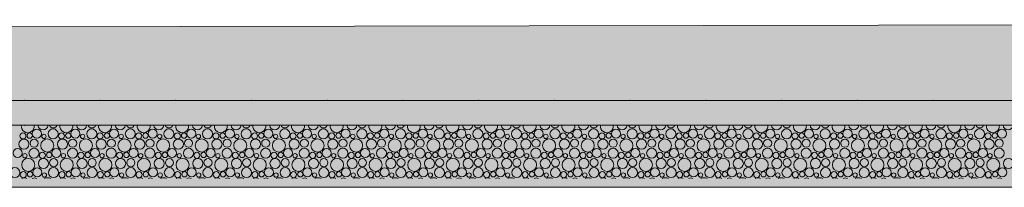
# Model space of a CAD drawing. Header units: millimetres. Extents: x 15166 to 94641, y -300 to 6935.
# Tile 28 of 32: x 84320 to 87103, y -300 to 173. Entities that reach past the tile are written whole.
import ezdxf

# ---------------------------------------------------------------- set-up
doc = ezdxf.new("R2010")
doc.units = ezdxf.units.MM
doc.header["$MEASUREMENT"] = 0
doc.layers.add('Nouveau_Terrain _ Original.Terrain', color=7, linetype='Continuous')
doc.layers.add('Nouveau_VRD _ Voirie 3d.VRD', color=7, linetype='Continuous')

# ---------------------------------------------------------------- blocks, each defined once
blk = doc.blocks.new('*X9')
at = {"layer": 'Nouveau_VRD _ Voirie 3d.VRD', "color": 33, "linetype": 'Continuous', "lineweight": 15, "true_color": 0xf48e54}
for centre, radius in [((84368.2, -148.8), 12.8), ((84414.2, -149.5), 14.2), ((84477.3, -148.8), 12.8), ((84523.3, -149.5), 14.2), ((84586.4, -148.8), 12.8), ((84632.4, -149.5), 14.2), ((84695.5, -148.8), 12.8), ((84741.6, -149.5), 14.2), ((84804.6, -148.8), 12.8), ((84850.7, -149.5), 14.2), ((84913.7, -148.8), 12.8), ((84959.8, -149.5), 14.2), ((85022.8, -148.8), 12.8), ((85068.9, -149.5), 14.2), ((85132, -148.8), 12.8), ((85178, -149.5), 14.2), ((85241.1, -148.8), 12.8), ((85287.1, -149.5), 14.2), ((85350.2, -148.8), 12.8), ((85396.2, -149.5), 14.2), ((85459.3, -148.8), 12.8), ((85505.3, -149.5), 14.2), ((85568.4, -148.8), 12.8), ((85614.4, -149.5), 14.2), ((85677.5, -148.8), 12.8), ((85723.6, -149.5), 14.2), ((85786.6, -148.8), 12.8), ((85832.7, -149.5), 14.2), ((85895.7, -148.8), 12.8), ((85941.8, -149.5), 14.2), ((86004.9, -148.8), 12.8), ((86050.9, -149.5), 14.2), ((86114, -148.8), 12.8), ((86160, -149.5), 14.2), ((86223.1, -148.8), 12.8), ((86269.1, -149.5), 14.2), ((86332.2, -148.8), 12.8), ((86378.2, -149.5), 14.2), ((86441.3, -148.8), 12.8), ((86487.3, -149.5), 14.2), ((86550.4, -148.8), 12.8), ((86596.5, -149.5), 14.2), ((86659.5, -148.8), 12.8), ((86705.6, -149.5), 14.2), ((86768.6, -148.8), 12.8), ((86814.7, -149.5), 14.2), ((86877.8, -148.8), 12.8), ((86923.8, -149.5), 14.2), ((86986.9, -148.8), 12.8), ((87032.9, -149.5), 14.2), ((87096, -148.8), 12.8), ((84331.7, -178.4), 14.3), ((84328.8, -155.2), 8.58), ((84348, -154.2), 7.52), ((84360.5, -175.8), 11.5), ((84397.8, -182.2), 18.4), ((84388.4, -156.5), 6.2), ((84440.8, -178.4), 14.3), ((84437.9, -155.2), 8.58), ((84457.1, -154.2), 7.52), ((84469.6, -175.8), 11.5), ((84506.9, -182.2), 18.4), ((84497.5, -156.5), 6.2), ((84549.9, -178.4), 14.3), ((84547, -155.2), 8.58), ((84566.2, -154.2), 7.52), ((84578.7, -175.8), 11.5), ((84616, -182.2), 18.4), ((84606.6, -156.5), 6.2), ((84659, -178.4), 14.3), ((84656.1, -155.2), 8.58), ((84675.3, -154.2), 7.52), ((84687.9, -175.8), 11.5), ((84725.1, -182.2), 18.4), ((84715.7, -156.5), 6.2), ((84768.2, -178.4), 14.3), ((84765.3, -155.2), 8.58), ((84784.4, -154.2), 7.52), ((84797, -175.8), 11.5), ((84834.2, -182.2), 18.4), ((84824.8, -156.5), 6.2), ((84877.3, -178.4), 14.3), ((84874.4, -155.2), 8.58), ((84893.5, -154.2), 7.52), ((84906.1, -175.8), 11.5), ((84943.3, -182.2), 18.4), ((84933.9, -156.5), 6.2), ((84986.4, -178.4), 14.3), ((84983.5, -155.2), 8.58), ((85002.6, -154.2), 7.52), ((85015.2, -175.8), 11.5), ((85052.4, -182.2), 18.4), ((85043.1, -156.5), 6.2), ((85095.5, -178.4), 14.3), ((85092.6, -155.2), 8.58), ((85111.7, -154.2), 7.52), ((85124.3, -175.8), 11.5), ((85161.5, -182.2), 18.4), ((85152.2, -156.5), 6.2), ((85204.6, -178.4), 14.3), ((85201.7, -155.2), 8.58), ((85220.9, -154.2), 7.52), ((85233.4, -175.8), 11.5), ((85270.7, -182.2), 18.4), ((85261.3, -156.5), 6.2), ((85313.7, -178.4), 14.3), ((85310.8, -155.2), 8.58), ((85330, -154.2), 7.52), ((85342.5, -175.8), 11.5), ((85379.8, -182.2), 18.4), ((85370.4, -156.5), 6.2), ((85422.8, -178.4), 14.3), ((85419.9, -155.2), 8.58), ((85439.1, -154.2), 7.52), ((85451.6, -175.8), 11.5), ((85488.9, -182.2), 18.4), ((85479.5, -156.5), 6.2), ((85531.9, -178.4), 14.3), ((85529, -155.2), 8.58), ((85548.2, -154.2), 7.52), ((85560.8, -175.8), 11.5), ((85598, -182.2), 18.4), ((85588.6, -156.5), 6.2), ((85641.1, -178.4), 14.3), ((85638.2, -155.2), 8.58), ((85657.3, -154.2), 7.52), ((85669.9, -175.8), 11.5), ((85707.1, -182.2), 18.4), ((85697.7, -156.5), 6.2), ((85750.2, -178.4), 14.3), ((85747.3, -155.2), 8.58), ((85766.4, -154.2), 7.52), ((85779, -175.8), 11.5), ((85816.2, -182.2), 18.4), ((85806.8, -156.5), 6.2), ((85859.3, -178.4), 14.3), ((85856.4, -155.2), 8.58), ((85875.5, -154.2), 7.52), ((85888.1, -175.8), 11.5), ((85925.3, -182.2), 18.4), ((85916, -156.5), 6.2), ((85968.4, -178.4), 14.3), ((85965.5, -155.2), 8.58), ((85984.6, -154.2), 7.52), ((85997.2, -175.8), 11.5), ((86034.4, -182.2), 18.4), ((86025.1, -156.5), 6.2), ((86077.5, -178.4), 14.3), ((86074.6, -155.2), 8.58), ((86093.8, -154.2), 7.52), ((86106.3, -175.8), 11.5), ((86143.5, -182.2), 18.4), ((86134.2, -156.5), 6.2), ((86186.6, -178.4), 14.3), ((86183.7, -155.2), 8.58), ((86202.9, -154.2), 7.52), ((86215.4, -175.8), 11.5), ((86252.7, -182.2), 18.4), ((86243.3, -156.5), 6.2), ((86295.7, -178.4), 14.3), ((86292.8, -155.2), 8.58), ((86312, -154.2), 7.52), ((86324.5, -175.8), 11.5), ((86361.8, -182.2), 18.4), ((86352.4, -156.5), 6.2), ((86404.8, -178.4), 14.3), ((86401.9, -155.2), 8.58), ((86421.1, -154.2), 7.52), ((86433.7, -175.8), 11.5), ((86470.9, -182.2), 18.4), ((86461.5, -156.5), 6.2), ((86514, -178.4), 14.3), ((86511.1, -155.2), 8.58), ((86530.2, -154.2), 7.52), ((86542.8, -175.8), 11.5), ((86580, -182.2), 18.4), ((86570.6, -156.5), 6.2), ((86623.1, -178.4), 14.3), ((86620.2, -155.2), 8.58), ((86639.3, -154.2), 7.52), ((86651.9, -175.8), 11.5), ((86689.1, -182.2), 18.4), ((86679.7, -156.5), 6.2), ((86732.2, -178.4), 14.3), ((86729.3, -155.2), 8.58), ((86748.4, -154.2), 7.52), ((86761, -175.8), 11.5), ((86798.2, -182.2), 18.4), ((86788.9, -156.5), 6.2), ((86841.3, -178.4), 14.3), ((86838.4, -155.2), 8.58), ((86857.5, -154.2), 7.52), ((86870.1, -175.8), 11.5), ((86907.3, -182.2), 18.4), ((86898, -156.5), 6.2), ((86950.4, -178.4), 14.3), ((86947.5, -155.2), 8.58), ((86966.7, -154.2), 7.52), ((86979.2, -175.8), 11.5), ((87016.4, -182.2), 18.4), ((87007.1, -156.5), 6.2), ((87059.5, -178.4), 14.3), ((87056.6, -155.2), 8.58), ((87075.8, -154.2), 7.52), ((87088.3, -175.8), 11.5), ((84314.2, -203.4), 12.8), ((84360.2, -204.1), 14.2), ((84423.3, -203.4), 12.8), ((84469.3, -204.1), 14.2), ((84532.4, -203.4), 12.8), ((84578.4, -204.1), 14.2), ((84641.5, -203.4), 12.8), ((84687.6, -204.1), 14.2), ((84750.6, -203.4), 12.8), ((84796.7, -204.1), 14.2), ((84859.7, -203.4), 12.8), ((84905.8, -204.1), 14.2), ((84968.8, -203.4), 12.8), ((85014.9, -204.1), 14.2), ((85078, -203.4), 12.8), ((85124, -204.1), 14.2), ((85187.1, -203.4), 12.8), ((85233.1, -204.1), 14.2), ((85296.2, -203.4), 12.8), ((85342.2, -204.1), 14.2), ((85405.3, -203.4), 12.8), ((85451.3, -204.1), 14.2), ((85514.4, -203.4), 12.8), ((85560.4, -204.1), 14.2), ((85623.5, -203.4), 12.8), ((85669.6, -204.1), 14.2), ((85732.6, -203.4), 12.8), ((85778.7, -204.1), 14.2), ((85841.7, -203.4), 12.8), ((85887.8, -204.1), 14.2), ((85950.9, -203.4), 12.8), ((85996.9, -204.1), 14.2), ((86060, -203.4), 12.8), ((86106, -204.1), 14.2), ((86169.1, -203.4), 12.8), ((86215.1, -204.1), 14.2), ((86278.2, -203.4), 12.8), ((86324.2, -204.1), 14.2), ((86387.3, -203.4), 12.8), ((86433.3, -204.1), 14.2), ((86496.4, -203.4), 12.8), ((86542.5, -204.1), 14.2), ((86605.5, -203.4), 12.8), ((86651.6, -204.1), 14.2), ((86714.6, -203.4), 12.8), ((86760.7, -204.1), 14.2), ((86823.8, -203.4), 12.8), ((86869.8, -204.1), 14.2), ((86932.9, -203.4), 12.8), ((86978.9, -204.1), 14.2), ((87042, -203.4), 12.8), ((87088, -204.1), 14.2), ((84343.8, -236.8), 18.4), ((84334.4, -211.1), 6.2), ((84386.8, -233), 14.3), ((84383.9, -209.8), 8.58), ((84403.1, -208.8), 7.52), ((84415.6, -230.4), 11.5), ((84452.9, -236.8), 18.4), ((84443.5, -211.1), 6.2), ((84495.9, -233), 14.3), ((84493, -209.8), 8.58), ((84512.2, -208.8), 7.52), ((84524.7, -230.4), 11.5), ((84562, -236.8), 18.4), ((84552.6, -211.1), 6.2), ((84605, -233), 14.3), ((84602.1, -209.8), 8.58), ((84621.3, -208.8), 7.52), ((84633.9, -230.4), 11.5), ((84671.1, -236.8), 18.4), ((84661.7, -211.1), 6.2), ((84714.2, -233), 14.3), ((84711.3, -209.8), 8.58), ((84730.4, -208.8), 7.52), ((84743, -230.4), 11.5), ((84780.2, -236.8), 18.4), ((84770.8, -211.1), 6.2), ((84823.3, -233), 14.3), ((84820.4, -209.8), 8.58), ((84839.5, -208.8), 7.52), ((84852.1, -230.4), 11.5), ((84889.3, -236.8), 18.4), ((84879.9, -211.1), 6.2), ((84932.4, -233), 14.3), ((84929.5, -209.8), 8.58), ((84948.6, -208.8), 7.52), ((84961.2, -230.4), 11.5), ((84998.4, -236.8), 18.4), ((84989.1, -211.1), 6.2), ((85041.5, -233), 14.3), ((85038.6, -209.8), 8.58), ((85057.7, -208.8), 7.52), ((85070.3, -230.4), 11.5), ((85107.5, -236.8), 18.4), ((85098.2, -211.1), 6.2), ((85150.6, -233), 14.3), ((85147.7, -209.8), 8.58), ((85166.9, -208.8), 7.52), ((85179.4, -230.4), 11.5), ((85216.7, -236.8), 18.4), ((85207.3, -211.1), 6.2), ((85259.7, -233), 14.3), ((85256.8, -209.8), 8.58), ((85276, -208.8), 7.52), ((85288.5, -230.4), 11.5), ((85325.8, -236.8), 18.4), ((85316.4, -211.1), 6.2), ((85368.8, -233), 14.3), ((85365.9, -209.8), 8.58), ((85385.1, -208.8), 7.52), ((85397.6, -230.4), 11.5), ((85434.9, -236.8), 18.4), ((85425.5, -211.1), 6.2), ((85477.9, -233), 14.3), ((85475, -209.8), 8.58), ((85494.2, -208.8), 7.52), ((85506.8, -230.4), 11.5), ((85544, -236.8), 18.4), ((85534.6, -211.1), 6.2), ((85587.1, -233), 14.3), ((85584.2, -209.8), 8.58), ((85603.3, -208.8), 7.52), ((85615.9, -230.4), 11.5), ((85653.1, -236.8), 18.4), ((85643.7, -211.1), 6.2), ((85696.2, -233), 14.3), ((85693.3, -209.8), 8.58), ((85712.4, -208.8), 7.52), ((85725, -230.4), 11.5), ((85762.2, -236.8), 18.4), ((85752.8, -211.1), 6.2), ((85805.3, -233), 14.3), ((85802.4, -209.8), 8.58), ((85821.5, -208.8), 7.52), ((85834.1, -230.4), 11.5), ((85871.3, -236.8), 18.4), ((85862, -211.1), 6.2), ((85914.4, -233), 14.3), ((85911.5, -209.8), 8.58), ((85930.6, -208.8), 7.52), ((85943.2, -230.4), 11.5), ((85980.4, -236.8), 18.4), ((85971.1, -211.1), 6.2), ((86023.5, -233), 14.3), ((86020.6, -209.8), 8.58), ((86039.8, -208.8), 7.52), ((86052.3, -230.4), 11.5), ((86089.5, -236.8), 18.4), ((86080.2, -211.1), 6.2), ((86132.6, -233), 14.3), ((86129.7, -209.8), 8.58), ((86148.9, -208.8), 7.52), ((86161.4, -230.4), 11.5), ((86198.7, -236.8), 18.4), ((86189.3, -211.1), 6.2), ((86241.7, -233), 14.3), ((86238.8, -209.8), 8.58), ((86258, -208.8), 7.52), ((86270.5, -230.4), 11.5), ((86307.8, -236.8), 18.4), ((86298.4, -211.1), 6.2), ((86350.8, -233), 14.3), ((86347.9, -209.8), 8.58), ((86367.1, -208.8), 7.52), ((86379.7, -230.4), 11.5), ((86416.9, -236.8), 18.4), ((86407.5, -211.1), 6.2), ((86460, -233), 14.3), ((86457.1, -209.8), 8.58), ((86476.2, -208.8), 7.52), ((86488.8, -230.4), 11.5), ((86526, -236.8), 18.4), ((86516.6, -211.1), 6.2), ((86569.1, -233), 14.3), ((86566.2, -209.8), 8.58), ((86585.3, -208.8), 7.52), ((86597.9, -230.4), 11.5), ((86635.1, -236.8), 18.4), ((86625.7, -211.1), 6.2), ((86678.2, -233), 14.3), ((86675.3, -209.8), 8.58), ((86694.4, -208.8), 7.52), ((86707, -230.4), 11.5), ((86744.2, -236.8), 18.4), ((86734.9, -211.1), 6.2), ((86787.3, -233), 14.3), ((86784.4, -209.8), 8.58), ((86803.5, -208.8), 7.52), ((86816.1, -230.4), 11.5), ((86853.3, -236.8), 18.4), ((86844, -211.1), 6.2), ((86896.4, -233), 14.3), ((86893.5, -209.8), 8.58), ((86912.7, -208.8), 7.52), ((86925.2, -230.4), 11.5), ((86962.4, -236.8), 18.4), ((86953.1, -211.1), 6.2), ((87005.5, -233), 14.3), ((87002.6, -209.8), 8.58), ((87021.8, -208.8), 7.52), ((87034.3, -230.4), 11.5), ((87071.6, -236.8), 18.4), ((87062.2, -211.1), 6.2), ((87114.6, -233), 14.3), ((84306.2, -258.7), 14.2), ((84369.3, -258), 12.8), ((84415.3, -258.7), 14.2), ((84478.4, -258), 12.8), ((84524.4, -258.7), 14.2), ((84587.5, -258), 12.8), ((84633.6, -258.7), 14.2), ((84696.6, -258), 12.8), ((84742.7, -258.7), 14.2), ((84805.7, -258), 12.8), ((84851.8, -258.7), 14.2), ((84914.8, -258), 12.8), ((84960.9, -258.7), 14.2), ((85024, -258), 12.8), ((85070, -258.7), 14.2), ((85133.1, -258), 12.8), ((85179.1, -258.7), 14.2), ((85242.2, -258), 12.8), ((85288.2, -258.7), 14.2), ((85351.3, -258), 12.8), ((85397.3, -258.7), 14.2), ((85460.4, -258), 12.8), ((85506.4, -258.7), 14.2), ((85569.5, -258), 12.8), ((85615.6, -258.7), 14.2), ((85678.6, -258), 12.8), ((85724.7, -258.7), 14.2), ((85787.7, -258), 12.8), ((85833.8, -258.7), 14.2), ((85896.9, -258), 12.8), ((85942.9, -258.7), 14.2), ((86006, -258), 12.8), ((86052, -258.7), 14.2), ((86115.1, -258), 12.8), ((86161.1, -258.7), 14.2), ((86224.2, -258), 12.8), ((86270.2, -258.7), 14.2), ((86333.3, -258), 12.8), ((86379.3, -258.7), 14.2), ((86442.4, -258), 12.8), ((86488.5, -258.7), 14.2), ((86551.5, -258), 12.8), ((86597.6, -258.7), 14.2), ((86660.6, -258), 12.8), ((86706.7, -258.7), 14.2), ((86769.8, -258), 12.8), ((86815.8, -258.7), 14.2), ((86878.9, -258), 12.8), ((86924.9, -258.7), 14.2), ((86988, -258), 12.8), ((87034, -258.7), 14.2), ((87097.1, -258), 12.8), ((84329.9, -264.4), 8.58), ((84349.1, -263.4), 7.52), ((84389.5, -265.7), 6.2), ((84439, -264.4), 8.58), ((84458.2, -263.4), 7.52), ((84498.6, -265.7), 6.2), ((84548.1, -264.4), 8.58), ((84567.3, -263.4), 7.52), ((84607.7, -265.7), 6.2), ((84657.3, -264.4), 8.58), ((84676.4, -263.4), 7.52), ((84716.8, -265.7), 6.2), ((84766.4, -264.4), 8.58), ((84785.5, -263.4), 7.52), ((84825.9, -265.7), 6.2), ((84875.5, -264.4), 8.58), ((84894.6, -263.4), 7.52), ((84935.1, -265.7), 6.2), ((84984.6, -264.4), 8.58), ((85003.7, -263.4), 7.52), ((85044.2, -265.7), 6.2), ((85093.7, -264.4), 8.58), ((85112.9, -263.4), 7.52), ((85153.3, -265.7), 6.2), ((85202.8, -264.4), 8.58), ((85222, -263.4), 7.52), ((85262.4, -265.7), 6.2), ((85311.9, -264.4), 8.58), ((85331.1, -263.4), 7.52), ((85371.5, -265.7), 6.2), ((85421, -264.4), 8.58), ((85440.2, -263.4), 7.52), ((85480.6, -265.7), 6.2), ((85530.2, -264.4), 8.58), ((85549.3, -263.4), 7.52), ((85589.7, -265.7), 6.2), ((85639.3, -264.4), 8.58), ((85658.4, -263.4), 7.52), ((85698.8, -265.7), 6.2), ((85748.4, -264.4), 8.58), ((85767.5, -263.4), 7.52), ((85808, -265.7), 6.2), ((85857.5, -264.4), 8.58), ((85876.6, -263.4), 7.52), ((85917.1, -265.7), 6.2), ((85966.6, -264.4), 8.58), ((85985.8, -263.4), 7.52), ((86026.2, -265.7), 6.2), ((86075.7, -264.4), 8.58), ((86094.9, -263.4), 7.52), ((86135.3, -265.7), 6.2), ((86184.8, -264.4), 8.58), ((86204, -263.4), 7.52), ((86244.4, -265.7), 6.2), ((86293.9, -264.4), 8.58), ((86313.1, -263.4), 7.52), ((86353.5, -265.7), 6.2), ((86403.1, -264.4), 8.58), ((86422.2, -263.4), 7.52), ((86462.6, -265.7), 6.2), ((86512.2, -264.4), 8.58), ((86531.3, -263.4), 7.52), ((86571.7, -265.7), 6.2), ((86621.3, -264.4), 8.58), ((86640.4, -263.4), 7.52), ((86680.9, -265.7), 6.2), ((86730.4, -264.4), 8.58), ((86749.5, -263.4), 7.52), ((86790, -265.7), 6.2), ((86839.5, -264.4), 8.58), ((86858.7, -263.4), 7.52), ((86899.1, -265.7), 6.2), ((86948.6, -264.4), 8.58), ((86967.8, -263.4), 7.52), ((87008.2, -265.7), 6.2), ((87057.7, -264.4), 8.58), ((87076.9, -263.4), 7.52)]:
    blk.add_circle(centre, radius, dxfattribs=at)
for centre, radius, start, end in [((84342.6, -127.6), 18.4, 172.6812, 7.3188), ((84385.7, -123.8), 14.3, 185.6052, 354.3948), ((84414.5, -121.2), 11.5, 200.5726, 339.4274), ((84451.8, -127.6), 18.4, 172.6812, 7.3188), ((84494.8, -123.8), 14.3, 185.6052, 354.3948), ((84523.6, -121.2), 11.5, 200.5726, 339.4274), ((84560.9, -127.6), 18.4, 172.6812, 7.3188), ((84603.9, -123.8), 14.3, 185.6052, 354.3948), ((84632.7, -121.2), 11.5, 200.5726, 339.4274), ((84670, -127.6), 18.4, 172.6812, 7.3188), ((84713, -123.8), 14.3, 185.6052, 354.3948), ((84741.9, -121.2), 11.5, 200.5726, 339.4274), ((84779.1, -127.6), 18.4, 172.6812, 7.3188), ((84822.2, -123.8), 14.3, 185.6052, 354.3948), ((84851, -121.2), 11.5, 200.5726, 339.4274), ((84888.2, -127.6), 18.4, 172.6812, 7.3188), ((84931.3, -123.8), 14.3, 185.6052, 354.3948), ((84960.1, -121.2), 11.5, 200.5726, 339.4274), ((84997.3, -127.6), 18.4, 172.6812, 7.3188), ((85040.4, -123.8), 14.3, 185.6052, 354.3948), ((85069.2, -121.2), 11.5, 200.5726, 339.4274), ((85106.4, -127.6), 18.4, 172.6812, 7.3188), ((85149.5, -123.8), 14.3, 185.6052, 354.3948), ((85178.3, -121.2), 11.5, 200.5726, 339.4274), ((85215.5, -127.6), 18.4, 172.6812, 7.3188), ((85258.6, -123.8), 14.3, 185.6052, 354.3948), ((85287.4, -121.2), 11.5, 200.5726, 339.4274), ((85324.7, -127.6), 18.4, 172.6812, 7.3188), ((85367.7, -123.8), 14.3, 185.6052, 354.3948), ((85396.5, -121.2), 11.5, 200.5726, 339.4274), ((85433.8, -127.6), 18.4, 172.6812, 7.3188), ((85476.8, -123.8), 14.3, 185.6052, 354.3948), ((85505.6, -121.2), 11.5, 200.5726, 339.4274), ((85542.9, -127.6), 18.4, 172.6812, 7.3188), ((85585.9, -123.8), 14.3, 185.6052, 354.3948), ((85614.8, -121.2), 11.5, 200.5726, 339.4274), ((85652, -127.6), 18.4, 172.6812, 7.3188), ((85695.1, -123.8), 14.3, 185.6052, 354.3948), ((85723.9, -121.2), 11.5, 200.5726, 339.4274), ((85761.1, -127.6), 18.4, 172.6812, 7.3188), ((85804.2, -123.8), 14.3, 185.6052, 354.3948), ((85833, -121.2), 11.5, 200.5726, 339.4274), ((85870.2, -127.6), 18.4, 172.6812, 7.3188), ((85913.3, -123.8), 14.3, 185.6052, 354.3948), ((85942.1, -121.2), 11.5, 200.5726, 339.4274), ((85979.3, -127.6), 18.4, 172.6812, 7.3188), ((86022.4, -123.8), 14.3, 185.6052, 354.3948), ((86051.2, -121.2), 11.5, 200.5726, 339.4274), ((86088.4, -127.6), 18.4, 172.6812, 7.3188), ((86131.5, -123.8), 14.3, 185.6052, 354.3948), ((86160.3, -121.2), 11.5, 200.5726, 339.4274), ((86197.5, -127.6), 18.4, 172.6812, 7.3188), ((86240.6, -123.8), 14.3, 185.6052, 354.3948), ((86269.4, -121.2), 11.5, 200.5726, 339.4274), ((86306.7, -127.6), 18.4, 172.6812, 7.3188), ((86349.7, -123.8), 14.3, 185.6052, 354.3948), ((86378.5, -121.2), 11.5, 200.5726, 339.4274), ((86415.8, -127.6), 18.4, 172.6812, 7.3188), ((86458.8, -123.8), 14.3, 185.6052, 354.3948), ((86487.7, -121.2), 11.5, 200.5726, 339.4274), ((86524.9, -127.6), 18.4, 172.6812, 7.3188), ((86568, -123.8), 14.3, 185.6052, 354.3948), ((86596.8, -121.2), 11.5, 200.5726, 339.4274), ((86634, -127.6), 18.4, 172.6812, 7.3188), ((86677.1, -123.8), 14.3, 185.6052, 354.3948), ((86705.9, -121.2), 11.5, 200.5726, 339.4274), ((86743.1, -127.6), 18.4, 172.6812, 7.3188), ((86786.2, -123.8), 14.3, 185.6052, 354.3948), ((86815, -121.2), 11.5, 200.5726, 339.4274), ((86852.2, -127.6), 18.4, 172.6812, 7.3188), ((86895.3, -123.8), 14.3, 185.6052, 354.3948), ((86924.1, -121.2), 11.5, 200.5726, 339.4274), ((86961.3, -127.6), 18.4, 172.6812, 7.3188), ((87004.4, -123.8), 14.3, 185.6052, 354.3948), ((87033.2, -121.2), 11.5, 200.5726, 339.4274), ((87070.4, -127.6), 18.4, 172.6812, 7.3188), ((87113.5, -123.8), 14.3, 185.6052, 354.3948), ((84332.8, -287.6), 14.3, 59.7951, 120.2049), ((84361.6, -285), 11.5, 57.6732, 122.3268), ((84398.9, -291.4), 18.4, 61.2883, 118.7117), ((84441.9, -287.6), 14.3, 59.7951, 120.2049), ((84470.7, -285), 11.5, 57.6732, 122.3268), ((84508, -291.4), 18.4, 61.2883, 118.7117), ((84551, -287.6), 14.3, 59.7951, 120.2049), ((84579.9, -285), 11.5, 57.6732, 122.3268), ((84617.1, -291.4), 18.4, 61.2883, 118.7117), ((84660.2, -287.6), 14.3, 59.7951, 120.2049), ((84689, -285), 11.5, 57.6732, 122.3268), ((84726.2, -291.4), 18.4, 61.2883, 118.7117), ((84769.3, -287.6), 14.3, 59.7951, 120.2049), ((84798.1, -285), 11.5, 57.6732, 122.3268), ((84835.3, -291.4), 18.4, 61.2883, 118.7117), ((84878.4, -287.6), 14.3, 59.7951, 120.2049), ((84907.2, -285), 11.5, 57.6732, 122.3268), ((84944.4, -291.4), 18.4, 61.2883, 118.7117), ((84987.5, -287.6), 14.3, 59.7951, 120.2049), ((85016.3, -285), 11.5, 57.6732, 122.3268), ((85053.5, -291.4), 18.4, 61.2883, 118.7117), ((85096.6, -287.6), 14.3, 59.7951, 120.2049), ((85125.4, -285), 11.5, 57.6732, 122.3268), ((85162.7, -291.4), 18.4, 61.2883, 118.7117), ((85205.7, -287.6), 14.3, 59.7951, 120.2049), ((85234.5, -285), 11.5, 57.6732, 122.3268), ((85271.8, -291.4), 18.4, 61.2883, 118.7117), ((85314.8, -287.6), 14.3, 59.7951, 120.2049), ((85343.6, -285), 11.5, 57.6732, 122.3268), ((85380.9, -291.4), 18.4, 61.2883, 118.7117), ((85423.9, -287.6), 14.3, 59.7951, 120.2049), ((85452.8, -285), 11.5, 57.6732, 122.3268), ((85490, -291.4), 18.4, 61.2883, 118.7117), ((85533.1, -287.6), 14.3, 59.7951, 120.2049), ((85561.9, -285), 11.5, 57.6732, 122.3268), ((85599.1, -291.4), 18.4, 61.2883, 118.7117), ((85642.2, -287.6), 14.3, 59.7951, 120.2049), ((85671, -285), 11.5, 57.6732, 122.3268), ((85708.2, -291.4), 18.4, 61.2883, 118.7117), ((85751.3, -287.6), 14.3, 59.7951, 120.2049), ((85780.1, -285), 11.5, 57.6732, 122.3268), ((85817.3, -291.4), 18.4, 61.2883, 118.7117), ((85860.4, -287.6), 14.3, 59.7951, 120.2049), ((85889.2, -285), 11.5, 57.6732, 122.3268), ((85926.4, -291.4), 18.4, 61.2883, 118.7117), ((85969.5, -287.6), 14.3, 59.7951, 120.2049), ((85998.3, -285), 11.5, 57.6732, 122.3268), ((86035.5, -291.4), 18.4, 61.2883, 118.7117), ((86078.6, -287.6), 14.3, 59.7951, 120.2049), ((86107.4, -285), 11.5, 57.6732, 122.3268), ((86144.7, -291.4), 18.4, 61.2883, 118.7117), ((86187.7, -287.6), 14.3, 59.7951, 120.2049), ((86216.5, -285), 11.5, 57.6732, 122.3268), ((86253.8, -291.4), 18.4, 61.2883, 118.7117), ((86296.8, -287.6), 14.3, 59.7951, 120.2049), ((86325.7, -285), 11.5, 57.6732, 122.3268), ((86362.9, -291.4), 18.4, 61.2883, 118.7117), ((86406, -287.6), 14.3, 59.7951, 120.2049), ((86434.8, -285), 11.5, 57.6732, 122.3268), ((86472, -291.4), 18.4, 61.2883, 118.7117), ((86515.1, -287.6), 14.3, 59.7951, 120.2049), ((86543.9, -285), 11.5, 57.6732, 122.3268), ((86581.1, -291.4), 18.4, 61.2883, 118.7117), ((86624.2, -287.6), 14.3, 59.7951, 120.2049), ((86653, -285), 11.5, 57.6732, 122.3268), ((86690.2, -291.4), 18.4, 61.2883, 118.7117), ((86733.3, -287.6), 14.3, 59.7951, 120.2049), ((86762.1, -285), 11.5, 57.6732, 122.3268), ((86799.3, -291.4), 18.4, 61.2883, 118.7117), ((86842.4, -287.6), 14.3, 59.7951, 120.2049), ((86871.2, -285), 11.5, 57.6732, 122.3268), ((86908.4, -291.4), 18.4, 61.2883, 118.7117), ((86951.5, -287.6), 14.3, 59.7951, 120.2049), ((86980.3, -285), 11.5, 57.6732, 122.3268), ((87017.6, -291.4), 18.4, 61.2883, 118.7117), ((87060.6, -287.6), 14.3, 59.7951, 120.2049), ((87089.4, -285), 11.5, 57.6732, 122.3268)]:
    blk.add_arc(centre, radius, start, end, dxfattribs=at)
blk = doc.blocks.new('*X10')
at = {"layer": 'Nouveau_VRD _ Voirie 3d.VRD', "linetype": 'Continuous', "lineweight": 15, "true_color": 0xb5b5b5}
for points in [[(84346.9, -65.2), (84346.9, -115.2), (84532.9, -115.2), (84532.9, -65.2)], [(84560.9, -65.2), (84560.9, -115.2), (84746.9, -115.2), (84746.9, -65.2)], [(84774.9, -65.2), (84774.9, -115.2), (84961, -115.2), (84961, -65.2)], [(84989, -65.2), (84989, -115.2), (85175, -115.2), (85175, -65.2)], [(85203, -65.2), (85203, -115.2), (85389.1, -115.2), (85389.1, -65.2)], [(85417.1, -65.2), (85417.1, -115.2), (85603.1, -115.2), (85603.1, -65.2)], [(85631.1, -65.2), (85631.1, -115.2), (85817.2, -115.2), (85817.2, -65.2)], [(85845.2, -65.2), (85845.2, -115.2), (86031.2, -115.2), (86031.2, -65.2)], [(86059.2, -65.2), (86059.2, -115.2), (86245.2, -115.2), (86245.2, -65.2)], [(86273.2, -65.2), (86273.2, -115.2), (86459.3, -115.2), (86459.3, -65.2)], [(86487.3, -65.2), (86487.3, -115.2), (86673.3, -115.2), (86673.3, -65.2)], [(86701.3, -65.2), (86701.3, -115.2), (86887.4, -115.2), (86887.4, -65.2)], [(86915.4, -65.2), (86915.4, -115.2), (87101.4, -115.2), (87101.4, -65.2)]]:
    blk.add_hatch(color=253, dxfattribs=at).paths.add_polyline_path(points)
at = {"layer": 'Nouveau_VRD _ Voirie 3d.VRD', "color": 253, "linetype": 'Continuous', "lineweight": 15, "true_color": 0xb5b5b5}
for p in [(84332.9, -55.2), (84546.9, -55.2), (84760.9, -55.2), (84975, -55.2), (85189, -55.2), (85403.1, -55.2), (85617.1, -55.2), (85831.2, -55.2), (86045.2, -55.2), (86259.2, -55.2), (86473.3, -55.2), (86687.3, -55.2), (86901.4, -55.2), (84332.9, -125.2), (84546.9, -125.2), (84760.9, -125.2), (84975, -125.2), (85189, -125.2), (85403.1, -125.2), (85617.1, -125.2), (85831.2, -125.2), (86045.2, -125.2), (86259.2, -125.2), (86473.3, -125.2), (86687.3, -125.2), (86901.4, -125.2)]:
    blk.add_point(p, dxfattribs=at)
blk = doc.blocks.new('Élément de coupe_8')
at = {"layer": 'Nouveau_VRD _ Voirie 3d.VRD', "color": 7, "linetype": 'Continuous', "lineweight": 15}
for p, q in [((94641.3, -55.2), (16719.9, -55.2)), ((94641.3, -125.2), (16719.9, -125.2))]:
    blk.add_line(p, q, dxfattribs=at)
at = {"layer": 'Nouveau_VRD _ Voirie 3d.VRD', "lineweight": 0}
for name in ['*X10', '*X9']:
    blk.add_blockref(name, (0, 0), dxfattribs=at)
blk = doc.blocks.new('Élément de coupe_21')
at = {"layer": 'Nouveau_Terrain _ Original.Terrain', "linetype": 'Continuous', "lineweight": 15, "true_color": 0xf48e54}
h = blk.add_hatch(dxfattribs=at)
h.set_pattern_fill('Terre', color=33, style=0, pattern_type=2)
h.set_pattern_definition([(45, (0, 0), (-137.8858, 137.8858), []), (45, (-45.96, 45.96), (-275.7716, 275.7716), []), (45, (-91.92, 91.92), (-275.7716, 275.7716), []), (135, (-137.886, 137.886), (45.96194, 45.96194), [195, -195])])
h.paths.add_polyline_path([(15166.2, -300), (94641.3, -300), (94641.3, 172.6), (71943.5, 129), (71287.6, 118.3), (70607.6, 108.5), (70534.1, 108.7), (70476.4, 108.9), (70432.1, 109.1), (70398.6, 109.2), (70373.2, 109.2), (69695.9, 100.4), (69676.6, 100.4), (69017.9, 92.5), (69001.9, 92.5), (68384.2, 85.5), (64525.5, 3.9), (64035.9, -0.8), (63617.5, -4.9), (63265, -8.4), (62966.3, -11.4), (62708, -14.1), (62476.2, -16.6), (62256, -19), (62032.2, -21.4), (61789, -24), (61513.2, -26.9), (61206.2, -30), (60872.9, -33.2), (60518.6, -36.4), (60149.4, -39.5), (59771.7, -42.3), (59392.5, -44.6), (59019.4, -46.4), (58995.9, -46.4), (56434.9, -29.7), (32895.9, -159.1), (21645.1, -118.1), (20629.6, -115.7), (19656.5, -113.6), (18751.7, -111.8), (17939.8, -110.2), (15414.2, -106.9), (15250.7, -106.8), (15166.2, -106.6)])
at = {"layer": 'Nouveau_Terrain _ Original.Terrain', "color": 7, "linetype": 'Continuous', "lineweight": 15}
blk.add_line((94641.3, -300), (15482.5, -300), dxfattribs=at)
at = {"layer": 'Nouveau_Terrain _ Original.Terrain', "color": 7, "linetype": 'Continuous', "lineweight": 15, "flags": 128}
blk.add_lwpolyline([(64035.9, -0.8), (64525.5, 3.9), (68384.2, 85.5), (69001.9, 92.5), (69017.9, 92.5), (69676.6, 100.4), (69695.9, 100.4), (70373.2, 109.2), (70398.6, 109.2), (70432.1, 109.1), (70476.4, 108.9), (70534.1, 108.7), (70607.6, 108.5), (71287.6, 118.3), (71943.5, 129), (94641.3, 172.6)], dxfattribs=at)

msp = doc.modelspace()

# ---------------------------------------------------------------- block references
at = {"layer": 'Nouveau_Terrain _ Original.Terrain', "lineweight": 0}
msp.add_blockref('Élément de coupe_21', (0, 0), dxfattribs=at)
at = {"layer": 'Nouveau_VRD _ Voirie 3d.VRD', "lineweight": 0}
msp.add_blockref('Élément de coupe_8', (0, 0), dxfattribs=at)

doc.saveas('drawing.dxf')
